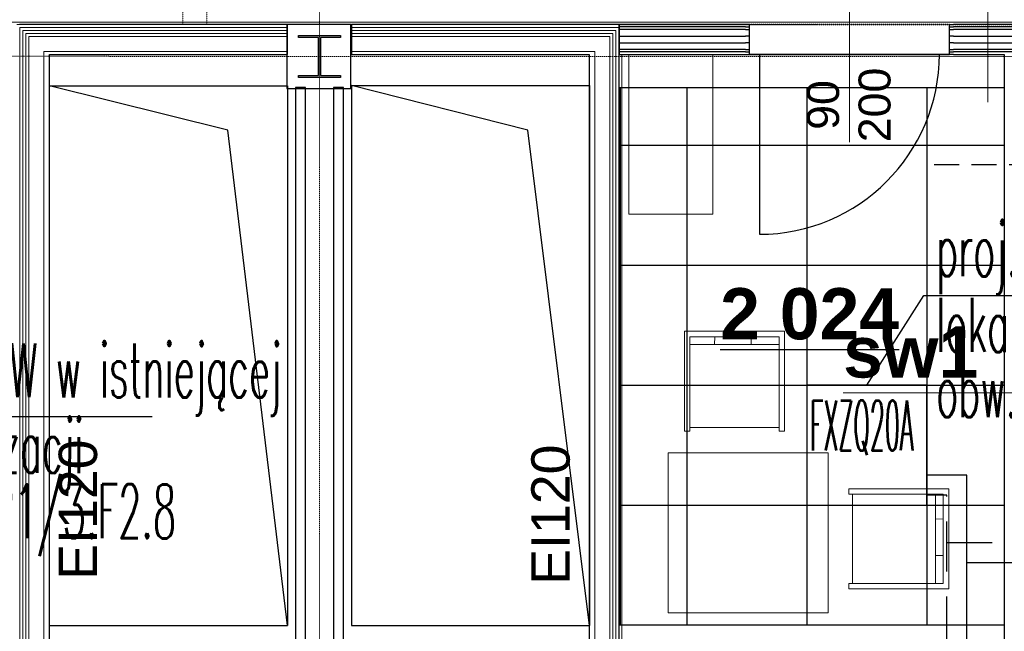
# Model space of a CAD drawing. Header units: millimetres. Extents: x -8838 to 31257, y -6224 to 3754.
# Tile 75 of 185: x 897 to 1390, y -4951 to -4645. Entities that reach past the tile are written whole.
import ezdxf
from ezdxf.enums import TextEntityAlignment as Align

# ---------------------------------------------------------------- set-up
doc = ezdxf.new("R2010")
doc.units = ezdxf.units.MM
doc.header["$LTSCALE"] = 10
doc.header["$MEASUREMENT"] = 0
for name, pattern in [('DASHED', [0.75, 0.5, -0.25]), ('HIDDEN', [0.375, 0.25, -0.125]), ('rzut 2 pietra$0$ArchiTECH.PC 1. Line Type', [0.004, 0.003, -0.001]), ('rzut 2 pietra$0$ArchiTECH.PC 3. Line Type', [0.0013, 0.0003, -0.001]), ('rzut 2 pietra$0$ArchiTECH.PC 5. Line Type', [0.0053, 0.003, -0.001, 0.0003, -0.001]), ('rzut 2 pietra$0$ArchiTECH.PC Solid Line Type', [0]), ('SUFIT_2 PIETRO$0$ArchiTECH.PC 1. Line Type', [0.004, 0.003, -0.001]), ('SUFIT_2 PIETRO$0$ArchiTECH.PC Solid Line Type', [0])]:
    doc.linetypes.add(name, pattern=pattern)
doc.layers.get('0').update_dxf_attribs({"linetype": 'CONTINUOUS', "lineweight": 9})
for name, color, linetype, lineweight in [('_Etap_5_klimatyzator_w starej_lokalizacji', 3, 'CONTINUOUS', 30), ('_Etap_5_opis', 7, 'CONTINUOUS', 30), ('IS_ARCH', 254, 'CONTINUOUS', 18), ('IS_FREON_GAZ', 22, 'DASHED', 30), ('IS_HC_FREON_CIECZ', 22, 'CONTINUOUS', 30)]:
    doc.layers.add(name, color=color, linetype=linetype, lineweight=lineweight)
for name, color, linetype in [('IS_WK_KAN_SKROPLINY', 103, 'HIDDEN'), ('SUFIT_2 PIETRO$0$ELEM KONSTRUKCJI - inwent', 254, 'CONTINUOUS'), ('SUFIT_2 PIETRO$0$INWENTARYZACJA', 254, 'CONTINUOUS'), ('SUFIT_2 PIETRO$0$Kalka 1', 254, 'CONTINUOUS'), ('SUFIT_2 PIETRO$0$Layer79', 254, 'CONTINUOUS'), ('SUFIT_2 PIETRO$0$nr pom PB', 254, 'CONTINUOUS'), ('SUFIT_2 PIETRO$0$sciany projektowane', 254, 'CONTINUOUS'), ('SUFIT_2 PIETRO$0$SUFIT NOWY 39', 254, 'CONTINUOUS'), ('SUFIT_2 PIETRO$0$TYP SUFITÓW_NOWYCH', 254, 'CONTINUOUS')]:
    doc.layers.add(name, color=color, linetype=linetype)
doc.layers.get('0').freeze()
doc.styles.add('romans1', font='simplex.shx', dxfattribs={"width": 0.8})
doc.styles.add('rzut 2 pietra$0$ArchiTECHStyle1', font='arial.ttf', dxfattribs={"height": 0.16})
doc.styles.add('rzut 2 pietra$0$ArchiTECHStyle2', font='arialbd.ttf', dxfattribs={"height": 0.192})
doc.styles.add('SUFIT_2 PIETRO$0$ArchiTECHStyle3', font='arialbd.ttf', dxfattribs={"height": 0.384})

# ---------------------------------------------------------------- blocks, each defined once
blk = doc.blocks.new('jw_FXZQ20A')
blk.add_lwpolyline([(0, 0), (60, 0), (60, 60), (0, 60)], close=True)
at = {"color": 7, "style": 'romans1', "width": 0.35}
blk.add_text('FXZQ20A', height=25, rotation=359.9189, dxfattribs=at).set_placement((1.49, 27.37))

msp = doc.modelspace()

# ---------------------------------------------------------------- linework, layer by layer
at = {"layer": '_Etap_5_opis'}
for p, q in [((1321.02, -4827.84), (1349.46, -4783.03)), ((1349.46, -4783.03), (1477.34, -4783.03)), ((835.69, -4843.48), (963.58, -4843.48))]:
    msp.add_line(p, q, dxfattribs=at)
at = {"layer": 'IS_ARCH', "linetype": 'rzut 2 pietra$0$ArchiTECH.PC 5. Line Type'}
for p, q in [((1047.47, -3087.83), (1047.16, -6167.36)), ((-3569.55, -4662.89), (8377.9, -4664.09))]:
    msp.add_line(p, q, dxfattribs=at)
at = {"layer": 'IS_ARCH', "linetype": 'rzut 2 pietra$0$ArchiTECH.PC 3. Line Type'}
for p, q in [((979, -4416.04), (979, -4647.37)), ((991, -4647.37), (991, -4416.04)), ((979, -4647.37), (991, -4647.37))]:
    msp.add_line(p, q, dxfattribs=at)
at = {"layer": 'IS_ARCH', "linetype": 'rzut 2 pietra$0$ArchiTECH.PC Solid Line Type'}
for p, q in [((1381.45, -4686.25), (1381.45, -4549.5)), ((1312.27, -4638.84), (1312.27, -4706.32)), ((1030.95, -4647.37), (895.96, -4647.37)), ((1062.95, -4647.35), (1030.95, -4647.35)), ((1030.95, -4647.35), (1030.95, -4679.35)), ((1062.95, -4647.35), (1030.95, -4647.35)), ((1030.95, -4647.35), (1030.95, -4679.35)), ((1030.95, -4660.87), (1030.95, -4647.37)), ((1062.95, -4647.35), (1062.95, -4660.85)), ((1198.51, -4647.35), (1062.95, -4647.35)), ((1062.95, -4679.35), (1062.95, -4647.35)), ((1062.95, -4647.35), (1062.95, -4647.35)), ((1062.95, -4679.35), (1062.95, -4647.35)), ((1062.95, -4647.35), (1062.95, -4647.35)), ((1260.27, -4647.35), (1198.51, -4647.35)), ((1262.27, -4647.35), (1260.27, -4647.35)), ((1262.27, -4648.6), (1262.27, -4647.35)), ((1362.27, -4648.6), (1362.27, -4647.35)), ((1362.27, -4647.35), (1364.27, -4647.35)), ((1751.12, -4647.35), (1364.27, -4647.35)), ((897.46, -4648.87), (1030.95, -4648.87)), ((897.46, -4648.87), (897.46, -5262.16)), ((898.96, -4650.37), (1030.95, -4650.37)), ((898.96, -4650.37), (898.96, -5260.66)), ((900.46, -4651.87), (1030.95, -4651.87)), ((900.46, -4651.87), (900.46, -5259.16)), ((1036.81, -4652.85), (1057.81, -4652.85)), ((1036.81, -4653.85), (1036.81, -4652.85)), ((1036.81, -4652.85), (1057.81, -4652.85)), ((1036.81, -4653.85), (1036.81, -4652.85)), ((1057.81, -4652.85), (1057.81, -4653.85)), ((1057.81, -4652.85), (1057.81, -4653.85)), ((1062.95, -4648.85), (1197.01, -4648.85)), ((1062.95, -4650.35), (1195.51, -4650.35)), ((1062.95, -4651.85), (1194.01, -4651.85)), ((1194.01, -4651.85), (1194.01, -5259.16)), ((1195.51, -4650.35), (1195.51, -5260.66)), ((1197.01, -4648.85), (1197.01, -5262.16)), ((1260.27, -4648.6), (1198.51, -4648.6)), ((1260.27, -4649.85), (1198.51, -4649.85)), ((1260.27, -4648.6), (1262.27, -4648.6)), ((1260.27, -4649.85), (1262.27, -4649.85)), ((1262.27, -4649.85), (1262.27, -4648.6)), ((1262.27, -4657.35), (1262.27, -4649.85)), ((1362.27, -4649.85), (1362.27, -4648.6)), ((1362.27, -4648.6), (1364.27, -4648.6)), ((1362.27, -4657.35), (1362.27, -4649.85)), ((1362.27, -4649.85), (1364.27, -4649.85)), ((1751.12, -4648.6), (1364.27, -4648.6)), ((1751.12, -4649.85), (1364.27, -4649.85)), ((901.96, -4653.37), (1030.95, -4653.37)), ((901.96, -4653.37), (901.96, -5257.66)), ((1046.81, -4653.85), (1036.81, -4653.85)), ((1046.81, -4653.85), (1036.81, -4653.85)), ((1046.81, -4672.85), (1046.81, -4653.85)), ((1046.81, -4672.85), (1046.81, -4653.85)), ((1057.81, -4653.85), (1047.81, -4653.85)), ((1047.81, -4653.85), (1047.81, -4672.85)), ((1057.81, -4653.85), (1047.81, -4653.85)), ((1047.81, -4653.85), (1047.81, -4672.85)), ((1062.95, -4653.35), (1192.51, -4653.35)), ((1192.51, -4653.35), (1192.51, -5257.66)), ((1198.51, -4653.19), (1260.27, -4653.19)), ((1198.51, -4656.52), (1260.27, -4656.52)), ((1262.27, -4653.19), (1260.27, -4653.19)), ((1262.27, -4656.52), (1260.27, -4656.52)), ((1262.27, -4659.85), (1262.27, -4657.35)), ((1364.27, -4653.19), (1362.27, -4653.19)), ((1364.27, -4656.52), (1362.27, -4656.52)), ((1362.27, -4659.85), (1362.27, -4657.35)), ((1364.27, -4653.19), (1751.12, -4653.19)), ((1364.27, -4656.52), (1751.12, -4656.52)), ((909.46, -4660.87), (1030.95, -4660.87)), ((909.46, -5250.16), (909.46, -4660.87)), ((1062.95, -4660.85), (1185.01, -4660.85)), ((1185.01, -4660.85), (1185.01, -5250.16)), ((1260.27, -4659.85), (1198.51, -4659.85)), ((1260.27, -4661.1), (1198.51, -4661.1)), ((1198.51, -4662.35), (1260.27, -4662.35)), ((1198.51, -5263.66), (1198.51, -4662.35)), ((1243.92, -4662.35), (1201.92, -4662.35)), ((1201.92, -4662.35), (1201.92, -4742.35)), ((1243.92, -4742.35), (1243.92, -4662.35)), ((1260.27, -4659.85), (1262.27, -4659.85)), ((1260.27, -4661.1), (1262.27, -4661.1)), ((1260.27, -4662.35), (1262.27, -4662.35)), ((1262.27, -4661.1), (1262.27, -4659.85)), ((1262.27, -4662.35), (1262.27, -4661.1)), ((1362.27, -4662.35), (1262.27, -4662.35)), ((1262.27, -4662.35), (1362.27, -4662.35)), ((1262.27, -4662.35), (1362.27, -4662.35)), ((1267.27, -4662.35), (1267.27, -4752.35)), ((1362.27, -4661.1), (1362.27, -4659.85)), ((1362.27, -4659.85), (1364.27, -4659.85)), ((1362.27, -4662.35), (1362.27, -4661.1)), ((1362.27, -4661.1), (1364.27, -4661.1)), ((1364.27, -4662.35), (1362.27, -4662.35)), ((1751.12, -4659.85), (1364.27, -4659.85)), ((1751.12, -4661.1), (1364.27, -4661.1)), ((1364.27, -4662.35), (1389.75, -4662.35)), ((1389.75, -4662.35), (1389.75, -5146.78)), ((1036.81, -4673.85), (1036.81, -4672.85)), ((1036.81, -4672.85), (1046.81, -4672.85)), ((1036.81, -4673.85), (1036.81, -4672.85)), ((1036.81, -4672.85), (1046.81, -4672.85)), ((1057.81, -4673.85), (1036.81, -4673.85)), ((1057.81, -4673.85), (1036.81, -4673.85)), ((1047.81, -4672.85), (1057.81, -4672.85)), ((1047.81, -4672.85), (1057.81, -4672.85)), ((1057.81, -4672.85), (1057.81, -4673.85)), ((1057.81, -4672.85), (1057.81, -4673.85)), ((1001.39, -4700.25), (912.31, -4678.03)), ((912.31, -4678.03), (1031.31, -4678.04)), ((1030.95, -4679.35), (1062.95, -4679.35)), ((1030.95, -4679.35), (1062.95, -4679.35)), ((1031.31, -4678.04), (1031.28, -4948.04)), ((1040.25, -4678.99), (1035.25, -4678.99)), ((1035.25, -4678.99), (1035.25, -5246.97)), ((1040.25, -5246.97), (1040.25, -4678.99)), ((1059.31, -4678.98), (1054.31, -4678.98)), ((1054.31, -4678.98), (1054.31, -5246.97)), ((1059.31, -5246.97), (1059.31, -4678.98)), ((1063.31, -4677.97), (1063.28, -4947.97)), ((1151.39, -4700.2), (1063.31, -4677.97)), ((1063.31, -4677.97), (1182.31, -4677.98)), ((1182.31, -4677.98), (1182.28, -4947.98)), ((1031.28, -4948.04), (1001.39, -4700.25)), ((1182.28, -4947.98), (1151.39, -4700.2)), ((1201.92, -4742.35), (1243.92, -4742.35)), ((1229.83, -4850.88), (1229.83, -4800.88)), ((1229.83, -4800.88), (1279.83, -4800.88)), ((1232.56, -4803.61), (1232.55, -4850.88)), ((1277.1, -4803.61), (1232.56, -4803.61)), ((1244.92, -4803.61), (1244.83, -4807.52)), ((1263.1, -4807.52), (1263.1, -4803.61)), ((1277.1, -4850.88), (1277.1, -4803.61)), ((1279.83, -4800.88), (1279.83, -4850.88)), ((1232.46, -4807.52), (1277.1, -4807.52)), ((1445.86, -4831.67), (1309.11, -4831.67)), ((1232.55, -4849.06), (1277.1, -4849.06)), ((1232.55, -4850.88), (1229.83, -4850.88)), ((1279.83, -4850.88), (1277.1, -4850.88)), ((1301.58, -4861.69), (1221.58, -4861.69)), ((1221.58, -4861.69), (1221.58, -4941.69)), ((1301.58, -4941.69), (1301.58, -4861.69)), ((1311.96, -4879.68), (1361.96, -4879.68)), ((1311.96, -4882.4), (1311.96, -4879.68)), ((1359.23, -4882.4), (1311.96, -4882.4)), ((1313.77, -4882.4), (1313.77, -4926.95)), ((1355.32, -4882.31), (1355.32, -4926.95)), ((1359.23, -4926.95), (1359.23, -4882.4)), ((1361.96, -4879.68), (1361.96, -4929.68)), ((1359.23, -4894.77), (1355.32, -4894.68)), ((1355.32, -4912.95), (1359.23, -4912.95)), ((1311.96, -4929.68), (1311.96, -4926.95)), ((1311.96, -4926.95), (1359.23, -4926.95)), ((1361.96, -4929.68), (1311.96, -4929.68)), ((1221.58, -4941.69), (1301.58, -4941.69)), ((912.28, -4947.95), (1031.28, -4947.97)), ((1031.28, -4948.04), (1031.28, -4948.04)), ((1063.28, -4947.97), (1182.28, -4947.98)), ((1182.28, -4947.98), (1182.28, -4947.98))]:
    msp.add_line(p, q, dxfattribs=at)
at = {"layer": 'IS_ARCH', "linetype": 'rzut 2 pietra$0$ArchiTECH.PC 1. Line Type'}
for p, q in [((1197.21, -4647.37), (2481.36, -4647.37)), ((1362.27, -4647.35), (1262.27, -4647.35)), ((1362.27, -4662.35), (1262.27, -4662.35))]:
    msp.add_line(p, q, dxfattribs=at)
at = {"layer": 'IS_ARCH', "linetype": 'rzut 2 pietra$0$ArchiTECH.PC Solid Line Type'}
msp.add_arc((1267.27, -4662.35), 90, 270, 0, dxfattribs=at)
at = {"layer": 'IS_FREON_GAZ', "ltscale": 5}
for points in [[(2526.37, -5108.49), (1361, -5108.49), (1361, -4882.84), (1351.02, -4882.84)], [(1571.24, -4906.65), (1361, -4906.65)]]:
    msp.add_lwpolyline(points, dxfattribs=at)
at = {"layer": 'IS_HC_FREON_CIECZ'}
for points in [[(2537.37, -5098.49), (1371, -5098.49), (1371, -4872.84), (1351.02, -4872.84)], [(1571.24, -4916.65), (1371, -4916.65)]]:
    msp.add_lwpolyline(points, dxfattribs=at)
at = {"layer": 'IS_WK_KAN_SKROPLINY', "lineweight": 30, "ltscale": 5}
msp.add_lwpolyline([(2342.17, -4667.61), (2342.17, -4717.61), (1351.02, -4717.61), (1351.02, -4827.84)], dxfattribs=at)
at = {"layer": 'SUFIT_2 PIETRO$0$ELEM KONSTRUKCJI - inwent', "linetype": 'SUFIT_2 PIETRO$0$ArchiTECH.PC Solid Line Type'}
for p, q in [((1062.95, -4647.35), (1030.95, -4647.35)), ((1030.95, -4647.35), (1030.95, -4679.35)), ((1062.95, -4679.35), (1062.95, -4647.35)), ((1062.95, -4647.35), (1062.95, -4647.35)), ((1036.81, -4652.85), (1057.81, -4652.85)), ((1036.81, -4653.85), (1036.81, -4652.85)), ((1036.81, -4652.85), (1057.81, -4652.85)), ((1036.81, -4653.85), (1036.81, -4652.85)), ((1057.81, -4652.85), (1057.81, -4653.85)), ((1057.81, -4652.85), (1057.81, -4653.85)), ((1046.81, -4653.85), (1036.81, -4653.85)), ((1046.81, -4653.85), (1036.81, -4653.85)), ((1046.81, -4672.85), (1046.81, -4653.85)), ((1046.81, -4672.85), (1046.81, -4653.85)), ((1057.81, -4653.85), (1047.81, -4653.85)), ((1047.81, -4653.85), (1047.81, -4672.85)), ((1057.81, -4653.85), (1047.81, -4653.85)), ((1047.81, -4653.85), (1047.81, -4672.85)), ((1036.81, -4673.85), (1036.81, -4672.85)), ((1036.81, -4672.85), (1046.81, -4672.85)), ((1036.81, -4673.85), (1036.81, -4672.85)), ((1036.81, -4672.85), (1046.81, -4672.85)), ((1057.81, -4673.85), (1036.81, -4673.85)), ((1057.81, -4673.85), (1036.81, -4673.85)), ((1047.81, -4672.85), (1057.81, -4672.85)), ((1047.81, -4672.85), (1057.81, -4672.85)), ((1057.81, -4672.85), (1057.81, -4673.85)), ((1057.81, -4672.85), (1057.81, -4673.85)), ((1030.95, -4679.35), (1062.95, -4679.35))]:
    msp.add_line(p, q, dxfattribs=at)
at = {"layer": 'SUFIT_2 PIETRO$0$INWENTARYZACJA', "linetype": 'SUFIT_2 PIETRO$0$ArchiTECH.PC Solid Line Type'}
for p, q in [((912.26, -4647.37), (897.26, -4647.37)), ((1031.24, -4647.37), (912.26, -4647.37)), ((1031.24, -4662.37), (1031.24, -4647.37)), ((1063.31, -4647.37), (1063.31, -4662.37)), ((1197.21, -4647.37), (1063.31, -4647.37)), ((1197.21, -5262.36), (1197.21, -4647.37)), ((912.26, -4662.37), (1031.24, -4662.37)), ((912.26, -5247.36), (912.26, -4662.37)), ((1063.31, -4662.37), (1182.21, -4662.37)), ((1182.21, -4662.37), (1182.21, -5247.36)), ((1001.39, -4700.25), (912.31, -4678.03)), ((912.31, -4678.03), (1031.31, -4678.04)), ((1031.31, -4678.04), (1031.28, -4948.04)), ((1040.25, -4678.99), (1035.25, -4678.99)), ((1035.25, -4678.99), (1035.25, -5246.97)), ((1040.25, -5246.97), (1040.25, -4678.99)), ((1059.31, -4678.98), (1054.31, -4678.98)), ((1054.31, -4678.98), (1054.31, -5246.97)), ((1059.31, -5246.97), (1059.31, -4678.98)), ((1151.39, -4700.2), (1063.31, -4677.97)), ((1063.31, -4677.97), (1182.31, -4677.98)), ((1182.31, -4677.98), (1182.28, -4947.98)), ((1031.28, -4948.04), (1001.39, -4700.25)), ((1182.28, -4947.98), (1151.39, -4700.2)), ((1031.28, -4948.04), (1031.28, -4948.04)), ((1182.28, -4947.98), (1182.28, -4947.98))]:
    msp.add_line(p, q, dxfattribs=at)
at = {"layer": 'SUFIT_2 PIETRO$0$INWENTARYZACJA', "linetype": 'SUFIT_2 PIETRO$0$ArchiTECH.PC 1. Line Type'}
msp.add_line((1197.21, -4647.37), (2481.36, -4647.37), dxfattribs=at)
at = {"layer": 'SUFIT_2 PIETRO$0$Kalka 1', "linetype": 'SUFIT_2 PIETRO$0$ArchiTECH.PC Solid Line Type'}
for p, q in [((1062.95, -4647.35), (1030.95, -4647.35)), ((1030.95, -4647.35), (1030.95, -4679.35)), ((1062.95, -4679.35), (1062.95, -4647.35)), ((1062.95, -4647.35), (1062.95, -4647.35)), ((1030.95, -4679.35), (1062.95, -4679.35))]:
    msp.add_line(p, q, dxfattribs=at)
at = {"layer": 'SUFIT_2 PIETRO$0$Layer79', "linetype": 'SUFIT_2 PIETRO$0$ArchiTECH.PC Solid Line Type'}
for p, q in [((1063.31, -4677.97), (1063.28, -4947.97)), ((912.28, -4947.95), (1031.28, -4947.97)), ((1063.28, -4947.97), (1182.28, -4947.98))]:
    msp.add_line(p, q, dxfattribs=at)
at = {"layer": 'SUFIT_2 PIETRO$0$sciany projektowane', "linetype": 'SUFIT_2 PIETRO$0$ArchiTECH.PC Solid Line Type'}
for p, q in [((1260.27, -4647.35), (1197.21, -4647.35)), ((1197.21, -4647.35), (1197.21, -4662.35)), ((1262.27, -4647.35), (1260.27, -4647.35)), ((1262.27, -4648.6), (1262.27, -4647.35)), ((1362.27, -4648.6), (1362.27, -4647.35)), ((1362.27, -4647.35), (1364.27, -4647.35)), ((1751.12, -4647.35), (1364.27, -4647.35)), ((1260.27, -4648.6), (1197.21, -4648.6)), ((1260.27, -4649.85), (1197.21, -4649.85)), ((1260.27, -4648.6), (1262.27, -4648.6)), ((1260.27, -4649.85), (1262.27, -4649.85)), ((1262.27, -4649.85), (1262.27, -4648.6)), ((1262.27, -4657.35), (1262.27, -4649.85)), ((1362.27, -4649.85), (1362.27, -4648.6)), ((1362.27, -4648.6), (1364.27, -4648.6)), ((1362.27, -4657.35), (1362.27, -4649.85)), ((1362.27, -4649.85), (1364.27, -4649.85)), ((1751.12, -4648.6), (1364.27, -4648.6)), ((1751.12, -4649.85), (1364.27, -4649.85)), ((1197.21, -4653.19), (1260.27, -4653.19)), ((1197.21, -4656.52), (1260.27, -4656.52)), ((1262.27, -4653.19), (1260.27, -4653.19)), ((1262.27, -4656.52), (1260.27, -4656.52)), ((1262.27, -4659.85), (1262.27, -4657.35)), ((1364.27, -4653.19), (1362.27, -4653.19)), ((1364.27, -4656.52), (1362.27, -4656.52)), ((1362.27, -4659.85), (1362.27, -4657.35)), ((1364.27, -4653.19), (1751.12, -4653.19)), ((1364.27, -4656.52), (1751.12, -4656.52)), ((1260.27, -4659.85), (1197.21, -4659.85)), ((1260.27, -4661.1), (1197.21, -4661.1)), ((1197.21, -4662.35), (1260.27, -4662.35)), ((1260.27, -4659.85), (1262.27, -4659.85)), ((1260.27, -4661.1), (1262.27, -4661.1)), ((1260.27, -4662.35), (1262.27, -4662.35)), ((1262.27, -4661.1), (1262.27, -4659.85)), ((1262.27, -4662.35), (1262.27, -4661.1)), ((1362.27, -4662.35), (1262.27, -4662.35)), ((1262.27, -4662.35), (1362.27, -4662.35)), ((1262.27, -4662.35), (1362.27, -4662.35)), ((1267.27, -4662.35), (1267.27, -4752.35)), ((1362.27, -4661.1), (1362.27, -4659.85)), ((1362.27, -4659.85), (1364.27, -4659.85)), ((1362.27, -4662.35), (1362.27, -4661.1)), ((1362.27, -4661.1), (1364.27, -4661.1)), ((1364.27, -4662.35), (1362.27, -4662.35)), ((1751.12, -4659.85), (1364.27, -4659.85)), ((1751.12, -4661.1), (1364.27, -4661.1)), ((1364.27, -4662.35), (1389.75, -4662.35)), ((1389.75, -4662.35), (1389.75, -5132.44))]:
    msp.add_line(p, q, dxfattribs=at)
at = {"layer": 'SUFIT_2 PIETRO$0$sciany projektowane', "linetype": 'SUFIT_2 PIETRO$0$ArchiTECH.PC 1. Line Type'}
for p, q in [((1362.27, -4647.35), (1262.27, -4647.35)), ((1362.27, -4662.35), (1262.27, -4662.35))]:
    msp.add_line(p, q, dxfattribs=at)
at = {"layer": 'SUFIT_2 PIETRO$0$sciany projektowane', "linetype": 'SUFIT_2 PIETRO$0$ArchiTECH.PC Solid Line Type'}
msp.add_arc((1267.27, -4662.35), 90, 270, 0, dxfattribs=at)
at = {"layer": 'SUFIT_2 PIETRO$0$SUFIT NOWY 39', "linetype": 'SUFIT_2 PIETRO$0$ArchiTECH.PC Solid Line Type'}
for p, q in [((3693.62, -4647.35), (-1084.54, -4645.38)), ((1197.84, -4947.84), (1197.84, -4678.88)), ((1197.84, -4678.88), (1389.75, -4678.88)), ((1231.02, -4678.88), (1231.02, -4947.84)), ((1291.02, -4678.88), (1291.02, -4947.84)), ((1351.02, -4678.88), (1351.02, -4947.84)), ((1389.75, -4678.88), (1389.75, -4947.84)), ((1197.84, -4707.84), (1389.75, -4707.84)), ((1197.84, -4767.84), (1389.75, -4767.84)), ((1197.84, -4827.84), (1389.75, -4827.84)), ((1197.84, -4887.84), (1389.75, -4887.84)), ((1389.75, -4947.84), (1197.84, -4947.84))]:
    msp.add_line(p, q, dxfattribs=at)
at = {"layer": 'SUFIT_2 PIETRO$0$TYP SUFITÓW_NOWYCH', "linetype": 'SUFIT_2 PIETRO$0$ArchiTECH.PC Solid Line Type'}
for p, q in [((1197.21, -4678.88), (1389.75, -4678.88)), ((1197.21, -4947.84), (1197.21, -4678.88)), ((1389.75, -4678.88), (1389.75, -4947.84)), ((1389.75, -4947.84), (1197.21, -4947.84))]:
    msp.add_line(p, q, dxfattribs=at)

# ---------------------------------------------------------------- block references
at = {"layer": '_Etap_5_klimatyzator_w starej_lokalizacji'}
msp.add_blockref('jw_FXZQ20A', (1291.02, -4887.84), dxfattribs=at)

# ---------------------------------------------------------------- texts
at = {"layer": '_Etap_5_opis', "style": 'romans1', "width": 0.5}
for s, p in [('proj.JW w istniejącej', (1355.68, -4773.36)), ('lokalizacji', (1355.68, -4811.19)), ('proj.JW w istniejącej', (841.91, -4833.82)), ('obw.R1/3.F2.7', (1355.68, -4843.8)), ('lokalizacji', (841.91, -4871.65)), ('obw.R1/3.F2.8', (841.91, -4904.26))]:
    msp.add_text(s, height=27, rotation=359.9189, dxfattribs=at).set_placement(p)
at = {"layer": 'IS_ARCH', "style": 'rzut 2 pietra$0$ArchiTECHStyle1'}
for s, height, p in [('200', 16, (1337.64, -4706.32)), ('90', 16, (1311.9, -4700.1)), ('EI120', 19.2, (941.81, -4925.11)), ('EI120', 19.2, (1178.15, -4927.62))]:
    msp.add_text(s, height=height, rotation=90, dxfattribs=at).set_placement(p, align=Align.BOTTOM_LEFT)
at = {"layer": 'IS_ARCH', "style": 'rzut 2 pietra$0$ArchiTECHStyle2'}
msp.add_text('sw1', height=25.6, dxfattribs=at).set_placement((1309.11, -4831.67), align=Align.BOTTOM_LEFT)
at = {"layer": 'SUFIT_2 PIETRO$0$nr pom PB', "style": 'SUFIT_2 PIETRO$0$ArchiTECHStyle3'}
msp.add_text('%%u2 024%%u', height=25.6, dxfattribs=at).set_placement((1247.64, -4812.59), align=Align.BOTTOM_LEFT)

doc.saveas('drawing.dxf')
